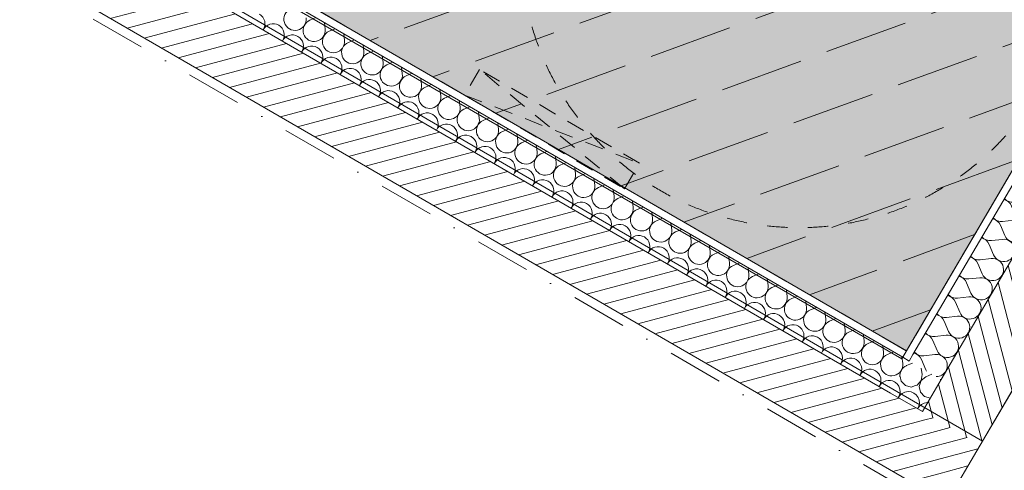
# Model space of a CAD drawing. Header units: millimetres. Extents: x -88005 to 44322, y -15680 to 22509.
# Tile 81 of 95: x -51078 to -48422, y -10627 to -9411. Entities that reach past the tile are written whole.
import ezdxf
from ezdxf.enums import TextEntityAlignment as Align

# ---------------------------------------------------------------- set-up
doc = ezdxf.new("R2010")
doc.units = ezdxf.units.MM
doc.header["$MEASUREMENT"] = 0
for name, pattern in [('! STR Pointille', [87.5, 50, -37.5]), ('! URB Limite propriété', [300, 150, -75, 0, -75]), ('Tirets moyens', [110, 55, -55]), ('Tirets petits', [125, 75, -50])]:
    doc.linetypes.add(name, pattern=pattern)
for name, color, linetype in [('01-STR_Dalles.ARCHI', 7, 'Continuous'), ('01-STR_Murs extérieurs.ARCHI', 7, 'Continuous'), ('03-SURFACE _ Utile.ARCHI', 7, 'Continuous'), ('04-SOE_Faux Plafond.ARCHI', 7, 'Continuous'), ('04-SOE_Revetement de sol.ARCHI', 7, 'Continuous'), ('05-INF _ DESSIN PMR', 7, 'Continuous'), ('06-REP _ EQUIP MOBI _ hors marché.ARCHI', 7, 'Continuous'), ('Marques de Zone Archicad', 7, 'Continuous'), ('Nouveau_06-REP _ EQUIP MOBI _ hors marché.ARCHI', 7, 'Continuous'), ('Nouveau_07-VRD_Terrain EDL_Parcelle.ARCHI', 7, 'Continuous')]:
    doc.layers.add(name, color=color, linetype=linetype)
doc.styles.add('STYLE_GENERE_2', font='arial.ttf')
doc.styles.add('STYLE_GENERE_3', font='arial.ttf')
pattern_1 = [(14.936896, (0, 0), (-9.665814, 36.232886), [])]
pattern_2 = [(104.6126, (0, 0), (36.287014, 9.460583), [])]

# ---------------------------------------------------------------- blocks, each defined once
blk = doc.blocks.new('Dalle_1_1', base_point=(-84155.7, 6633.9))
at = {"layer": '01-STR_Dalles.ARCHI', "color": 7, "linetype": 'Continuous', "lineweight": 5, "flags": 128}
blk.add_lwpolyline([(-84155.7, 6633.9), (-75956.2, 1829.5), (-73116, 6676.7), (-56364.7, -3138.8), (-56424.3, -3240.4), (-54212.9, -4535.3), (-54718.1, -5397.4), (-55843.5, -4747.6), (-56513.2, -5890.7), (-48480.7, -10547.9), (-47322.3, -8572.5), (-44957.7, -9958.1), (-46212.6, -12099.7), (-45953.7, -12251.4), (-45754.6, -11911.6), (-44171.3, -12824.9), (-42580.5, -10107), (-41297.9, -10833.8), (-37012.7, -3648.8), (-76447, 19584.6)], close=True, dxfattribs=at)
blk = doc.blocks.new('Sas sanitaires_VEFA_28_1', base_point=(-48901.1, -8740.3))
at = {"layer": '03-SURFACE _ Utile.ARCHI', "linetype": 'Continuous', "lineweight": 0, "true_color": 0xdbebd6}
blk.add_hatch(color=254, dxfattribs=at).paths.add_polyline_path([(-48685.9, -10304.7), (-47581.2, -8420.8), (-49329.3, -7396), (-50439, -9289.9)])
at = {"layer": 'Marques de Zone Archicad', "color": 7, "lineweight": 5, "insert": (-49355.7, -8889.8), "char_height": 100, "attachment_point": 1, "rotation": 329.9997, "style": 'STYLE_GENERE_2'}
blk.add_mtext('\\A1;{\\pql;\\pt0,3300;\\fArial|b0|i0|c0|p0;\\W1.000000;2,25\\fArial|b0|i0|c0|p0;\\W1.000000;\\A1{\\H.66x;\\S^  ;}\\fArial|b0|i0|c0|p0;\\W1.000000; m\\fArial|b0|i0|c0|p0;\\W1.000000;\\A1{\\H.66x;\\S^  ;}}', dxfattribs=at)
at = {"layer": 'Marques de Zone Archicad', "color": 7, "lineweight": 5}
for tag, height, style, p in [('ROOM_NAME', 125, 'STYLE_GENERE_3', (-49345.4, -7945.3)), ('measuredAreaCode', 100, 'STYLE_GENERE_2', (-49463.3, -8143.7)), ('DUMMY_862', 100, 'STYLE_GENERE_2', (-49561.5, -8313.8)), ('DUMMY_864', 100, 'STYLE_GENERE_2', (-49659.7, -8483.9)), ('DUMMY_863', 100, 'STYLE_GENERE_2', (-49290.8, -8470.1)), ('DUMMY_861', 125, 'STYLE_GENERE_3', (-48346.8, -8493.3)), ('DUMMY_865', 100, 'STYLE_GENERE_2', (-49323.1, -8678.3)), ('ceilingHeightCode', 100, 'STYLE_GENERE_2', (-49757.9, -8654.1))]:
    blk.add_attdef(tag, text='', height=height, rotation=329.9997, dxfattribs=dict(at, style=style)).set_placement(p, align=Align.TOP_LEFT)
blk = doc.blocks.new('Dalle_8_1', base_point=(-51037.6, -6395))
at = {"layer": '04-SOE_Faux Plafond.ARCHI', "linetype": 'Continuous', "lineweight": 5, "true_color": 0xb3b3b3}
h = blk.add_hatch(dxfattribs=at)
h.set_pattern_fill('Tirets_0001', color=253, style=0, pattern_type=2)
h.set_pattern_definition([(20, (0, 0), (-102.606, 281.9078), [225, -75]), (20, (89.65, 192.26), (-102.606, 281.9078), [225, -75])])
h.paths.add_polyline_path([(-51037.6, -6395), (-51997.3, -8032.9), (-50289, -9033.9), (-50439, -9289.9), (-48685.9, -10304.7), (-47580.9, -8420.5)])
at = {"layer": '04-SOE_Faux Plafond.ARCHI', "color": 252, "linetype": 'Tirets petits', "lineweight": 5, "flags": 128}
blk.add_lwpolyline([(-51037.6, -6395), (-51997.3, -8032.9), (-50289, -9033.9), (-50439, -9289.9), (-48685.9, -10304.7), (-47580.9, -8420.5)], close=True, dxfattribs=at)
blk = doc.blocks.new('Dalle_10_1', base_point=(-51037.6, -6394.9))
at = {"layer": '04-SOE_Revetement de sol.ARCHI', "color": 7, "linetype": 'Continuous', "lineweight": 5, "flags": 128}
blk.add_lwpolyline([(-51037.6, -6394.9), (-47580.9, -8420.4), (-48698.5, -10326.4), (-50452.2, -9312.5), (-50289, -9033.9), (-51997.3, -8032.9)], close=True, dxfattribs=at)
blk = doc.blocks.new('*X170')
at = {"layer": '01-STR_Murs extérieurs.ARCHI', "color": 7, "linetype": 'Continuous', "lineweight": 5}
for p, q in [((-48676.4, -10340.5), (-48669.2, -10337.4)), ((-48644, -10368.4), (-48646.1, -10350.8)), ((-48657.3, -10397.1), (-48646.6, -10384.6)), ((-48646.4, -10384.8), (-48651.8, -10400.2)), ((-48646.6, -10384.6), (-48644, -10368.4)), ((-48633.6, -10374.5), (-48646.4, -10384.8)), ((-48633.6, -10374.5), (-48617.2, -10367.5)), ((-48593.7, -10384.7), (-48594.2, -10380.9)), ((-48661.2, -10398.3), (-48657.3, -10397.1)), ((-48651.8, -10400.2), (-48648.3, -10416.2)), ((-48648.3, -10416.2), (-48636.9, -10428)), ((-48636.9, -10428), (-48621.4, -10431.9)), ((-48645.4, -10449.2), (-48647.3, -10450.8)), ((-48638, -10445.6), (-48645.4, -10449.2)), ((-48629.8, -10444.2), (-48638, -10445.6)), ((-48628.6, -10444.4), (-48629.8, -10444.2))]:
    blk.add_line(p, q, dxfattribs=at)
blk = doc.blocks.new('*X173')
at = {"layer": '01-STR_Murs extérieurs.ARCHI', "color": 7, "linetype": 'Continuous', "lineweight": 5}
for p, q in [((-50295.3, -9412.6), (-50279, -9405.7)), ((-50253.8, -9436.7), (-50255.9, -9419)), ((-50243.4, -9442.7), (-50227, -9435.7)), ((-50201.8, -9466.7), (-50203.9, -9449.1)), ((-50191.5, -9472.7), (-50175.1, -9465.8)), ((-50149.9, -9496.8), (-50152, -9479.1)), ((-50139.5, -9502.8), (-50123.2, -9495.8)), ((-50098, -9526.8), (-50100.1, -9509.2)), ((-50087.6, -9532.9), (-50071.2, -9525.9)), ((-50046.1, -9556.9), (-50048.2, -9539.3)), ((-50035.7, -9562.9), (-50019.3, -9556)), ((-49994.1, -9587), (-49996.2, -9569.3)), ((-49983.7, -9593), (-49967.4, -9586)), ((-49942.2, -9617), (-49944.3, -9599.4)), ((-49931.8, -9623), (-49915.5, -9616.1)), ((-49890.3, -9647.1), (-49892.4, -9629.4)), ((-49879.9, -9653.1), (-49863.5, -9646.1)), ((-49838.3, -9677.1), (-49840.4, -9659.5)), ((-49828, -9683.1), (-49811.6, -9676.2)), ((-49786.4, -9707.2), (-49788.5, -9689.5)), ((-49776, -9713.2), (-49759.7, -9706.2)), ((-49734.5, -9737.2), (-49736.6, -9719.6)), ((-49724.1, -9743.3), (-49707.7, -9736.3)), ((-49682.6, -9767.3), (-49684.7, -9749.7)), ((-49672.2, -9773.3), (-49655.8, -9766.4)), ((-49630.6, -9797.4), (-49632.7, -9779.7)), ((-49620.2, -9803.4), (-49603.9, -9796.4)), ((-49578.7, -9827.4), (-49580.8, -9809.8)), ((-49568.3, -9833.4), (-49552, -9826.5)), ((-49526.8, -9857.5), (-49528.9, -9839.8)), ((-49516.4, -9863.5), (-49500, -9856.5)), ((-49474.8, -9887.5), (-49476.9, -9869.9)), ((-49464.5, -9893.5), (-49448.1, -9886.6)), ((-49422.9, -9917.6), (-49425, -9899.9)), ((-49412.5, -9923.6), (-49396.2, -9916.6)), ((-49371, -9947.6), (-49373.1, -9930)), ((-49360.6, -9953.7), (-49344.2, -9946.7)), ((-49319.1, -9977.7), (-49321.2, -9960.1)), ((-49308.7, -9983.7), (-49292.3, -9976.8)), ((-49267.1, -10007.8), (-49269.2, -9990.1)), ((-49256.7, -10013.8), (-49240.4, -10006.8)), ((-49215.2, -10037.8), (-49217.3, -10020.2)), ((-49204.8, -10043.8), (-49188.5, -10036.9)), ((-49163.3, -10067.9), (-49165.4, -10050.2)), ((-49152.9, -10073.9), (-49136.5, -10066.9)), ((-49111.3, -10097.9), (-49113.4, -10080.3)), ((-49101, -10103.9), (-49084.6, -10097)), ((-49059.4, -10128), (-49061.5, -10110.3)), ((-49049, -10134), (-49032.7, -10127)), ((-49007.5, -10158), (-49009.6, -10140.4)), ((-48997.1, -10164.1), (-48980.7, -10157.1)), ((-48955.6, -10188.1), (-48957.7, -10170.5)), ((-48945.2, -10194.1), (-48928.8, -10187.2)), ((-48903.6, -10218.2), (-48905.7, -10200.5)), ((-48893.2, -10224.2), (-48876.9, -10217.2)), ((-48851.7, -10248.2), (-48853.8, -10230.6)), ((-48841.3, -10254.2), (-48825, -10247.3)), ((-48799.8, -10278.3), (-48801.9, -10260.6)), ((-48789.4, -10284.3), (-48773, -10277.3)), ((-48747.8, -10308.3), (-48749.9, -10290.7)), ((-48737.5, -10314.3), (-48721.1, -10307.4)), ((-48695.9, -10338.4), (-48698, -10320.7))]:
    blk.add_line(p, q, dxfattribs=at)
for centre, start, end in [((-50446.4, -9422.2), 326.5263, 59.9369), ((-50335.5, -9410.2), 113.067, 6.8068), ((-50394.5, -9452.3), 59.9369, 153.3475), ((-50394.5, -9452.3), 326.5263, 59.9369), ((-50283.6, -9440.2), 113.067, 6.8068), ((-50342.6, -9482.3), 59.9369, 153.3475), ((-50231.6, -9470.3), 113.067, 6.8068), ((-50342.6, -9482.3), 326.5263, 59.9369), ((-50290.7, -9512.4), 59.9369, 153.3475), ((-50179.7, -9500.3), 113.067, 6.8068), ((-50290.7, -9512.4), 326.5263, 59.9369), ((-50127.8, -9530.4), 113.067, 6.8068), ((-50238.7, -9542.4), 59.9369, 153.3475), ((-50238.7, -9542.4), 326.5263, 59.9369), ((-50075.8, -9560.5), 113.067, 6.8068), ((-50186.8, -9572.5), 59.9369, 153.3475), ((-50186.8, -9572.5), 326.5263, 59.9369), ((-50134.9, -9602.6), 59.9369, 153.3475), ((-50134.9, -9602.6), 326.5263, 59.9369), ((-50023.9, -9590.5), 113.067, 6.8068), ((-50082.9, -9632.6), 59.9369, 153.3475), ((-50082.9, -9632.6), 326.5263, 59.9369), ((-49972, -9620.6), 113.067, 6.8068), ((-50031, -9662.7), 59.9369, 153.3475), ((-50031, -9662.7), 326.5263, 59.9369), ((-49920.1, -9650.6), 113.067, 6.8068), ((-49979.1, -9692.7), 59.9369, 153.3475), ((-49979.1, -9692.7), 326.5263, 59.9369), ((-49868.1, -9680.7), 113.067, 6.8068), ((-49927.2, -9722.8), 59.9369, 153.3475), ((-49816.2, -9710.7), 113.067, 6.8068), ((-49927.2, -9722.8), 326.5263, 59.9369), ((-49764.3, -9740.8), 113.067, 6.8068), ((-49875.2, -9752.8), 59.9369, 153.3475), ((-49875.2, -9752.8), 326.5263, 59.9369), ((-49712.3, -9770.9), 113.067, 6.8068), ((-49823.3, -9782.9), 59.9369, 153.3475), ((-49823.3, -9782.9), 326.5263, 59.9369), ((-49660.4, -9800.9), 113.067, 6.8068), ((-49771.4, -9813), 59.9369, 153.3475), ((-49771.4, -9813), 326.5263, 59.9369), ((-49719.4, -9843), 59.9369, 153.3475), ((-49719.4, -9843), 326.5263, 59.9369), ((-49608.5, -9831), 113.067, 6.8068), ((-49667.5, -9873.1), 59.9369, 153.3475), ((-49667.5, -9873.1), 326.5263, 59.9369), ((-49556.6, -9861), 113.067, 6.8068), ((-49615.6, -9903.1), 59.9369, 153.3475), ((-49615.6, -9903.1), 326.5263, 59.9369), ((-49504.6, -9891.1), 113.067, 6.8068), ((-49563.7, -9933.2), 59.9369, 153.3475), ((-49563.7, -9933.2), 326.5263, 59.9369), ((-49452.7, -9921.1), 113.067, 6.8068), ((-49511.7, -9963.2), 59.9369, 153.3475), ((-49400.8, -9951.2), 113.067, 6.8068), ((-49511.7, -9963.2), 326.5263, 59.9369), ((-49348.8, -9981.3), 113.067, 6.8068), ((-49459.8, -9993.3), 59.9369, 153.3475), ((-49459.8, -9993.3), 326.5263, 59.9369), ((-49296.9, -10011.3), 113.067, 6.8068), ((-49407.9, -10023.4), 59.9369, 153.3475), ((-49407.9, -10023.4), 326.5263, 59.9369), ((-49245, -10041.4), 113.067, 6.8068), ((-49355.9, -10053.4), 59.9369, 153.3475), ((-49355.9, -10053.4), 326.5263, 59.9369), ((-49304, -10083.5), 59.9369, 153.3475), ((-49304, -10083.5), 326.5263, 59.9369), ((-49193.1, -10071.4), 113.067, 6.8068), ((-49252.1, -10113.5), 59.9369, 153.3475), ((-49252.1, -10113.5), 326.5263, 59.9369), ((-49141.1, -10101.5), 113.067, 6.8068), ((-49200.2, -10143.6), 59.9369, 153.3475), ((-49200.2, -10143.6), 326.5263, 59.9369), ((-49089.2, -10131.5), 113.067, 6.8068), ((-49148.2, -10173.6), 59.9369, 153.3475), ((-49037.3, -10161.6), 113.067, 6.8068), ((-49148.2, -10173.6), 326.5263, 59.9369), ((-48985.3, -10191.7), 113.067, 6.8068), ((-49096.3, -10203.7), 59.9369, 153.3475), ((-49096.3, -10203.7), 326.5263, 59.9369), ((-48933.4, -10221.7), 113.067, 6.8068), ((-49044.4, -10233.8), 59.9369, 153.3475), ((-49044.4, -10233.8), 326.5263, 59.9369), ((-48881.5, -10251.8), 113.067, 6.8068), ((-48992.4, -10263.8), 59.9369, 153.3475), ((-48992.4, -10263.8), 326.5263, 59.9369), ((-48940.5, -10293.9), 59.9369, 153.3475), ((-48940.5, -10293.9), 326.5263, 59.9369), ((-48829.6, -10281.8), 113.067, 6.8068), ((-48888.6, -10323.9), 59.9369, 153.3475), ((-48888.6, -10323.9), 326.5263, 59.9369), ((-48777.6, -10311.9), 113.067, 6.8068), ((-48836.7, -10354), 59.9369, 153.3475), ((-48836.7, -10354), 326.5263, 59.9369), ((-48725.7, -10341.9), 113.067, 6.8068), ((-48784.7, -10384), 59.9369, 153.3475), ((-48784.7, -10384), 326.5263, 59.9369), ((-48673.8, -10372), 114.3011, 184.9241), ((-48732.8, -10414.1), 59.9369, 153.3475), ((-48732.8, -10414.1), 49.737, 59.9369)]:
    blk.add_arc(centre, 30, start, end, dxfattribs=at)
blk = doc.blocks.new('*X174')
at = {"layer": '01-STR_Murs extérieurs.ARCHI', "color": 7, "linetype": 'Continuous', "lineweight": 5}
for p, q in [((-48685.5, -10344.4), (-48686.4, -10345.1)), ((-48685.5, -10344.4), (-48676.4, -10340.5)), ((-48703, -10373.5), (-48700.2, -10386.2)), ((-48711.2, -10393.2), (-48713.5, -10391.4)), ((-48706.4, -10399.9), (-48711.2, -10393.2)), ((-48703.5, -10407.7), (-48706.4, -10399.9)), ((-48702.9, -10415.9), (-48703.5, -10407.7)), ((-48700.2, -10386.2), (-48688.8, -10398)), ((-48688.8, -10398), (-48672.9, -10402)), ((-48672.9, -10402), (-48661.2, -10398.3)), ((-48707.9, -10430.6), (-48704.5, -10424)), ((-48703.6, -10424.6), (-48707.6, -10430.8)), ((-48704.5, -10424), (-48702.9, -10415.9)), ((-48697.4, -10419.1), (-48703.6, -10424.6)), ((-48689.9, -10415.5), (-48697.4, -10419.1)), ((-48681.7, -10414.2), (-48689.9, -10415.5)), ((-48673.5, -10415.1), (-48681.7, -10414.2)), ((-48665.8, -10418.2), (-48673.5, -10415.1)), ((-48659.3, -10423.3), (-48665.8, -10418.2)), ((-48654.4, -10430), (-48659.3, -10423.3)), ((-48651.6, -10437.7), (-48654.4, -10430)), ((-48650.9, -10446), (-48651.6, -10437.7)), ((-48655.9, -10460.6), (-48652.6, -10454.1)), ((-48651.7, -10454.6), (-48655.7, -10460.8)), ((-48652.6, -10454.1), (-48650.9, -10446)), ((-48647.3, -10450.8), (-48651.7, -10454.6))]:
    blk.add_line(p, q, dxfattribs=at)
blk = doc.blocks.new('Mur_20_1', base_point=(-56462.3, -5803.5))
at = {"layer": '01-STR_Murs extérieurs.ARCHI', "linetype": 'Continuous', "lineweight": 0, "true_color": 0x000000}
h = blk.add_hatch(dxfattribs=at)
h.set_pattern_fill('Hachure_simple_0001', color=18, style=0, pattern_type=2)
h.set_pattern_definition(pattern_1)
h.paths.add_polyline_path([(-52213.3, -8401.6), (-52304.3, -8556.9), (-48733.8, -10623.6), (-48642.7, -10468.3)])
h = blk.add_hatch(dxfattribs=at)
h.set_pattern_fill('Hachure_simple_0001', color=18, style=0, pattern_type=2)
h.set_pattern_definition(pattern_1)
h.paths.add_polyline_path([(-48642.7, -10468.3), (-48733.8, -10623.6), (-48578, -10713.8)])
h = blk.add_hatch(dxfattribs=at)
h.set_pattern_fill('Hachure_simple_0001', color=18, style=0, pattern_type=2)
h.set_pattern_definition(pattern_1)
h.paths.add_polyline_path([(-48486.9, -10558.5), (-48642.7, -10468.3), (-48578, -10713.8)])
at = {"layer": '01-STR_Murs extérieurs.ARCHI', "color": 7, "linetype": 'Continuous', "lineweight": 5}
for p, q in [((-52162.8, -8315.3), (-48696, -10321.9)), ((-52213.3, -8401.6), (-48729.2, -10418.2)), ((-48696, -10321.9), (-48678.7, -10332)), ((-48678.7, -10332), (-48668.5, -10314.7)), ((-48642.7, -10468.3), (-48592.1, -10382)), ((-48729.2, -10418.2), (-48642.7, -10468.3))]:
    blk.add_line(p, q, dxfattribs=at)
at = {"layer": '01-STR_Murs extérieurs.ARCHI', "color": 7, "linetype": 'Continuous', "lineweight": 5, "flags": 128}
for points in [[(-56354.3, -6212.6), (-48578, -10713.8)], [(-48685.9, -10304.7), (-50439, -9289.9)], [(-48578, -10713.8), (-48486.9, -10558.5)]]:
    blk.add_lwpolyline(points, dxfattribs=at)
at = {"layer": '01-STR_Murs extérieurs.ARCHI', "color": 7, "lineweight": 5}
for name in ['*X173', '*X174', '*X170']:
    blk.add_blockref(name, (0, 0), dxfattribs=at)
blk = doc.blocks.new('*X358')
at = {"layer": '01-STR_Murs extérieurs.ARCHI', "color": 7, "linetype": 'Continuous', "lineweight": 5}
for p, q in [((-47510.4, -8440.7), (-47511.3, -8438.6)), ((-47540.8, -8492.4), (-47552.4, -8464.8)), ((-47516.5, -8451), (-47546.3, -8454.4)), ((-47571.1, -8544.2), (-47582.7, -8516.5)), ((-47546.8, -8502.8), (-47576.6, -8506.2)), ((-47601.5, -8596), (-47613.1, -8568.3)), ((-47577.2, -8554.5), (-47607, -8557.9)), ((-47631.8, -8647.7), (-47643.4, -8620)), ((-47607.5, -8606.3), (-47637.3, -8609.7)), ((-47637.9, -8658.1), (-47667.7, -8661.4)), ((-47662.2, -8699.5), (-47673.8, -8671.8)), ((-47668.2, -8709.8), (-47698, -8713.2)), ((-47692.5, -8751.2), (-47704.1, -8723.6)), ((-47698.6, -8761.6), (-47728.4, -8765)), ((-47722.9, -8803), (-47734.5, -8775.3)), ((-47728.9, -8813.3), (-47758.7, -8816.7)), ((-47753.2, -8854.7), (-47764.8, -8827.1)), ((-47759.3, -8865.1), (-47789.1, -8868.5)), ((-47783.6, -8906.5), (-47795.2, -8878.8)), ((-47789.6, -8916.8), (-47819.4, -8920.2)), ((-47813.9, -8958.3), (-47825.5, -8930.6)), ((-47820, -8968.6), (-47849.8, -8972)), ((-47844.3, -9010), (-47855.9, -8982.3)), ((-47850.3, -9020.4), (-47880.1, -9023.8)), ((-47874.6, -9061.8), (-47886.2, -9034.1)), ((-47880.7, -9072.1), (-47910.5, -9075.5)), ((-47905, -9113.5), (-47916.6, -9085.9)), ((-47911, -9123.9), (-47940.8, -9127.3)), ((-47935.3, -9165.3), (-47946.9, -9137.6)), ((-47965.7, -9217), (-47977.3, -9189.4)), ((-47941.4, -9175.6), (-47971.2, -9179)), ((-47996, -9268.8), (-48007.6, -9241.1)), ((-47971.7, -9227.4), (-48001.6, -9230.8)), ((-48026.4, -9320.6), (-48038, -9292.9)), ((-48002.1, -9279.2), (-48031.9, -9282.5)), ((-48056.7, -9372.3), (-48068.3, -9344.6)), ((-48032.4, -9330.9), (-48062.3, -9334.3)), ((-48087.1, -9424.1), (-48098.7, -9396.4)), ((-48062.8, -9382.7), (-48092.6, -9386.1)), ((-48117.4, -9475.8), (-48129, -9448.2)), ((-48093.1, -9434.4), (-48123, -9437.8)), ((-48147.8, -9527.6), (-48159.4, -9499.9)), ((-48123.5, -9486.2), (-48153.3, -9489.6)), ((-48178.1, -9579.3), (-48189.7, -9551.7)), ((-48153.8, -9537.9), (-48183.7, -9541.3)), ((-48208.5, -9631.1), (-48220.1, -9603.4)), ((-48184.2, -9589.7), (-48214, -9593.1)), ((-48214.5, -9641.5), (-48244.4, -9644.8)), ((-48238.8, -9682.9), (-48250.4, -9655.2)), ((-48244.9, -9693.2), (-48274.7, -9696.6)), ((-48269.2, -9734.6), (-48280.8, -9706.9)), ((-48275.2, -9745), (-48305.1, -9748.4)), ((-48299.5, -9786.4), (-48311.1, -9758.7)), ((-48305.6, -9796.7), (-48335.4, -9800.1)), ((-48329.9, -9838.1), (-48341.5, -9810.5)), ((-48336, -9848.5), (-48365.8, -9851.9)), ((-48360.2, -9889.9), (-48371.8, -9862.2)), ((-48366.3, -9900.2), (-48396.1, -9903.6)), ((-48390.6, -9941.6), (-48402.2, -9914)), ((-48396.7, -9952), (-48426.5, -9955.4)), ((-48420.9, -9993.4), (-48432.5, -9965.7)), ((-48427, -10003.8), (-48456.8, -10007.1)), ((-48451.3, -10045.2), (-48462.9, -10017.5)), ((-48457.4, -10055.5), (-48487.2, -10058.9)), ((-48481.6, -10096.9), (-48493.2, -10069.3)), ((-48487.7, -10107.3), (-48517.5, -10110.7)), ((-48512, -10148.7), (-48523.6, -10121)), ((-48542.3, -10200.4), (-48553.9, -10172.8)), ((-48518.1, -10159), (-48547.9, -10162.4)), ((-48572.7, -10252.2), (-48584.3, -10224.5)), ((-48548.4, -10210.8), (-48578.2, -10214.2)), ((-48603, -10303.9), (-48614.6, -10276.3)), ((-48578.8, -10262.5), (-48608.6, -10265.9)), ((-48633.4, -10355.7), (-48645, -10328)), ((-48609.1, -10314.3), (-48638.9, -10317.7))]:
    blk.add_line(p, q, dxfattribs=at)
for centre, start, end in [((-47549.7, -8424.6), 222.0087, 276.4825), ((-47482.7, -8429.1), 202.7427, 280.6458), ((-47580, -8476.4), 22.7427, 77.2165), ((-47513.1, -8480.8), 202.7427, 96.4825), ((-47610.4, -8528.1), 22.7427, 77.2165), ((-47580, -8476.4), 222.0087, 276.4825), ((-47543.4, -8532.6), 202.7427, 96.4825), ((-47640.7, -8579.9), 22.7427, 77.2165), ((-47610.4, -8528.1), 222.0087, 276.4825), ((-47573.8, -8584.4), 202.7427, 96.4825), ((-47671.1, -8631.6), 22.7427, 77.2165), ((-47640.7, -8579.9), 222.0087, 276.4825), ((-47604.1, -8636.1), 202.7427, 96.4825), ((-47701.4, -8683.4), 22.7427, 77.2165), ((-47671.1, -8631.6), 222.0087, 276.4825), ((-47634.5, -8687.9), 202.7427, 96.4825), ((-47731.8, -8735.2), 22.7427, 77.2165), ((-47701.4, -8683.4), 222.0087, 276.4825), ((-47664.8, -8739.6), 202.7427, 96.4825), ((-47762.1, -8786.9), 22.7427, 77.2165), ((-47731.8, -8735.2), 222.0087, 276.4825), ((-47695.2, -8791.4), 202.7427, 96.4825), ((-47792.5, -8838.7), 22.7427, 77.2165), ((-47762.1, -8786.9), 222.0087, 276.4825), ((-47725.6, -8843.1), 202.7427, 96.4825), ((-47822.8, -8890.4), 22.7427, 77.2165), ((-47792.5, -8838.7), 222.0087, 276.4825), ((-47755.9, -8894.9), 202.7427, 96.4825), ((-47853.2, -8942.2), 22.7427, 77.2165), ((-47822.8, -8890.4), 222.0087, 276.4825), ((-47786.3, -8946.7), 202.7427, 96.4825), ((-47883.5, -8993.9), 22.7427, 77.2165), ((-47853.2, -8942.2), 222.0087, 276.4825), ((-47816.6, -8998.4), 202.7427, 96.4825), ((-47913.9, -9045.7), 22.7427, 77.2165), ((-47883.5, -8993.9), 222.0087, 276.4825), ((-47847, -9050.2), 202.7427, 96.4825), ((-47944.2, -9097.5), 22.7427, 77.2165), ((-47913.9, -9045.7), 222.0087, 276.4825), ((-47877.3, -9101.9), 202.7427, 96.4825), ((-47974.6, -9149.2), 22.7427, 77.2165), ((-47944.2, -9097.5), 222.0087, 276.4825), ((-47907.7, -9153.7), 202.7427, 96.4825), ((-48004.9, -9201), 22.7427, 77.2165), ((-47974.6, -9149.2), 222.0087, 276.4825), ((-47938, -9205.4), 202.7427, 96.4825), ((-48035.3, -9252.7), 22.7427, 77.2165), ((-48004.9, -9201), 222.0087, 276.4825), ((-47968.4, -9257.2), 202.7427, 96.4825), ((-48065.6, -9304.5), 22.7427, 77.2165), ((-48035.3, -9252.7), 222.0087, 276.4825), ((-47998.7, -9309), 202.7427, 96.4825), ((-48096, -9356.2), 22.7427, 77.2165), ((-48065.6, -9304.5), 222.0087, 276.4825), ((-48029.1, -9360.7), 202.7427, 96.4825), ((-48096, -9356.2), 222.0087, 276.4825), ((-48126.3, -9408), 22.7427, 77.2165), ((-48059.4, -9412.5), 202.7427, 96.4825), ((-48126.3, -9408), 222.0087, 276.4825), ((-48156.7, -9459.8), 22.7427, 77.2165), ((-48089.8, -9464.2), 202.7427, 96.4825), ((-48187, -9511.5), 22.7427, 77.2165), ((-48156.7, -9459.8), 222.0087, 276.4825), ((-48120.1, -9516), 202.7427, 96.4825), ((-48217.4, -9563.3), 22.7427, 77.2165), ((-48187, -9511.5), 222.0087, 276.4825), ((-48150.5, -9567.7), 202.7427, 96.4825), ((-48247.7, -9615), 22.7427, 77.2165), ((-48217.4, -9563.3), 222.0087, 276.4825), ((-48180.8, -9619.5), 202.7427, 96.4825), ((-48278.1, -9666.8), 22.7427, 77.2165), ((-48247.7, -9615), 222.0087, 276.4825), ((-48211.2, -9671.3), 202.7427, 96.4825), ((-48308.4, -9718.5), 22.7427, 77.2165), ((-48278.1, -9666.8), 222.0087, 276.4825), ((-48241.5, -9723), 202.7427, 96.4825), ((-48338.8, -9770.3), 22.7427, 77.2165), ((-48308.4, -9718.5), 222.0087, 276.4825), ((-48271.9, -9774.8), 202.7427, 96.4825), ((-48369.1, -9822.1), 22.7427, 77.2165), ((-48338.8, -9770.3), 222.0087, 276.4825), ((-48302.2, -9826.5), 202.7427, 96.4825), ((-48399.5, -9873.8), 22.7427, 77.2165), ((-48369.1, -9822.1), 222.0087, 276.4825), ((-48332.6, -9878.3), 202.7427, 96.4825), ((-48429.8, -9925.6), 22.7427, 77.2165), ((-48399.5, -9873.8), 222.0087, 276.4825), ((-48362.9, -9930), 202.7427, 96.4825), ((-48460.2, -9977.3), 22.7427, 77.2165), ((-48429.8, -9925.6), 222.0087, 276.4825), ((-48393.3, -9981.8), 202.7427, 96.4825), ((-48490.5, -10029.1), 22.7427, 77.2165), ((-48460.2, -9977.3), 222.0087, 276.4825), ((-48423.6, -10033.6), 202.7427, 96.4825), ((-48520.9, -10080.8), 22.7427, 77.2165), ((-48490.5, -10029.1), 222.0087, 276.4825), ((-48454, -10085.3), 202.7427, 96.4825), ((-48551.2, -10132.6), 22.7427, 77.2165), ((-48520.9, -10080.8), 222.0087, 276.4825), ((-48484.3, -10137.1), 202.7427, 96.4825), ((-48581.6, -10184.4), 22.7427, 77.2165), ((-48551.2, -10132.6), 222.0087, 276.4825), ((-48514.7, -10188.8), 202.7427, 96.4825), ((-48612, -10236.1), 22.7427, 77.2165), ((-48581.6, -10184.4), 222.0087, 276.4825), ((-48545, -10240.6), 202.7427, 96.4825), ((-48642.3, -10287.9), 22.7427, 77.2165), ((-48612, -10236.1), 222.0087, 276.4825), ((-48575.4, -10292.4), 202.7427, 96.4825), ((-48672.7, -10339.6), 22.7427, 77.2165), ((-48642.3, -10287.9), 222.0087, 276.4825), ((-48605.7, -10344.1), 269.7898, 96.4825), ((-48605.7, -10344.1), 202.7427, 210.084)]:
    blk.add_arc(centre, 30, start, end, dxfattribs=at)
blk = doc.blocks.new('*X359')
at = {"layer": '01-STR_Murs extérieurs.ARCHI', "color": 7, "linetype": 'Continuous', "lineweight": 5}
for p, q in [((-47509.2, -8344.6), (-47512.8, -8343.9)), ((-47511.1, -8340.9), (-47508.7, -8343.7)), ((-47501.9, -8348.4), (-47509.2, -8344.6)), ((-47508.7, -8343.7), (-47501.8, -8348.2)), ((-47495.9, -8354.1), (-47501.9, -8348.4)), ((-47501.8, -8348.2), (-47493.9, -8350.7)), ((-47491.7, -8361.3), (-47495.9, -8354.1)), ((-47493.9, -8350.7), (-47485.6, -8350.9)), ((-47480.1, -8388.9), (-47491.7, -8361.3)), ((-47466.8, -8348.8), (-47485.6, -8350.9)), ((-47541.5, -8392.7), (-47539, -8395.5)), ((-47480.1, -8388.9), (-47469.8, -8401.7)), ((-47438.4, -8403.8), (-47426.5, -8392.5)), ((-47426.5, -8392.5), (-47422.4, -8376.6)), ((-47422.4, -8376.6), (-47423.1, -8374.4)), ((-47539.6, -8396.4), (-47543.2, -8395.6)), ((-47532.2, -8400.2), (-47539.6, -8396.4)), ((-47539, -8395.5), (-47532.1, -8400)), ((-47526.2, -8405.9), (-47532.2, -8400.2)), ((-47532.1, -8400), (-47524.2, -8402.5)), ((-47522, -8413), (-47526.2, -8405.9)), ((-47524.2, -8402.5), (-47515.9, -8402.7)), ((-47511.3, -8438.6), (-47522, -8413)), ((-47486.1, -8399.3), (-47515.9, -8402.7)), ((-47470, -8401.9), (-47486.1, -8399.3)), ((-47457.6, -8412.7), (-47470, -8401.9)), ((-47469.8, -8401.7), (-47454.4, -8407.3)), ((-47452.8, -8428.4), (-47457.6, -8412.7)), ((-47454.4, -8407.3), (-47438.4, -8403.8)), ((-47468.7, -8455.6), (-47456.9, -8444.3)), ((-47456.9, -8444.3), (-47452.8, -8428.4)), ((-47478.7, -8457.7), (-47468.7, -8455.6))]:
    blk.add_line(p, q, dxfattribs=at)
blk = doc.blocks.new('*X360')
at = {"layer": '01-STR_Murs extérieurs.ARCHI', "color": 7, "linetype": 'Continuous', "lineweight": 5}
for p, q in [((-47374.9, -8193.4), (-47375.7, -8193.5)), ((-47332.1, -8219.1), (-47332.3, -8218.4))]:
    blk.add_line(p, q, dxfattribs=at)
blk = doc.blocks.new('Mur_78_1', base_point=(-47429.1, -8161.6))
at = {"layer": '01-STR_Murs extérieurs.ARCHI', "linetype": 'Continuous', "lineweight": 0, "true_color": 0x000000}
h = blk.add_hatch(dxfattribs=at)
h.set_pattern_fill('Hachure_simple_0001', color=18, style=0, pattern_type=2)
h.set_pattern_definition(pattern_2)
h.paths.add_polyline_path([(-47325.9, -8222.7), (-47416.9, -8378), (-47261.6, -8469), (-47170.6, -8313.7)])
h = blk.add_hatch(dxfattribs=at)
h.set_pattern_fill('Hachure_simple_0001', color=18, style=0, pattern_type=2)
h.set_pattern_definition(pattern_2)
h.paths.add_polyline_path([(-47170.6, -8313.7), (-47170.3, -8313.3), (-47325.6, -8222.3), (-47325.9, -8222.7)])
h = blk.add_hatch(dxfattribs=at)
h.set_pattern_fill('Hachure_simple_0001', color=18, style=0, pattern_type=2)
h.set_pattern_definition(pattern_2)
h.paths.add_polyline_path([(-48642.7, -10468.3), (-48486.9, -10558.5), (-47261.6, -8469), (-47416.9, -8378)])
at = {"layer": '01-STR_Murs extérieurs.ARCHI', "color": 7, "linetype": 'Continuous', "lineweight": 5}
for p, q in [((-47412.1, -8172.1), (-47429.4, -8162)), ((-47412.1, -8172.1), (-47411.9, -8171.7)), ((-47325.9, -8222.7), (-47412.1, -8172.1)), ((-47325.9, -8222.7), (-47325.6, -8222.3)), ((-47503.2, -8327.4), (-47416.9, -8378)), ((-47467.5, -8464.2), (-47416.9, -8378)), ((-47571, -8403.6), (-47553.8, -8413.7)), ((-47563.9, -8430.9), (-47553.8, -8413.7)), ((-48668.5, -10314.7), (-47563.9, -8430.9)), ((-48592.1, -10382), (-47467.5, -8464.2)), ((-48678.7, -10332), (-48668.5, -10314.7)), ((-48642.7, -10468.3), (-48592.1, -10382))]:
    blk.add_line(p, q, dxfattribs=at)
at = {"layer": '01-STR_Murs extérieurs.ARCHI', "color": 7, "linetype": 'Continuous', "lineweight": 5, "flags": 128}
for points in [[(-47429.1, -8161.6), (-47429.4, -8162)], [(-47411.9, -8171.7), (-47429.1, -8161.6)], [(-47325.6, -8222.3), (-47411.9, -8171.7)], [(-47170.3, -8313.3), (-47325.6, -8222.3)], [(-47170.6, -8313.7), (-47170.3, -8313.3)], [(-47581.2, -8420.8), (-48685.9, -10304.7)], [(-48486.9, -10558.5), (-47261.6, -8469)]]:
    blk.add_lwpolyline(points, dxfattribs=at)
at = {"layer": '01-STR_Murs extérieurs.ARCHI', "color": 7, "lineweight": 5}
for name in ['*X360', '*X359', '*X358']:
    blk.add_blockref(name, (0, 0), dxfattribs=at)
blk = doc.blocks.new('Panneau de radiateur 27[137]_1', base_point=(-49837.4, -9545.7))
at = {"layer": 'Nouveau_06-REP _ EQUIP MOBI _ hors marché.ARCHI', "color": 252, "linetype": '! STR Pointille', "lineweight": 5}
for p, q in [((-49837.4, -9545.7), (-49877.9, -9614.7)), ((-49406.1, -9798.6), (-49837.4, -9545.7)), ((-49877.9, -9614.7), (-49446.6, -9867.6)), ((-49446.6, -9867.6), (-49406.1, -9798.6))]:
    blk.add_line(p, q, dxfattribs=at)

msp = doc.modelspace()

# ---------------------------------------------------------------- linework, layer by layer
at = {"layer": '03-SURFACE _ Utile.ARCHI', "color": 254, "linetype": 'Continuous', "lineweight": 0, "true_color": 0xdbebd6, "flags": 128}
msp.add_lwpolyline([(-48685.855, -10304.68), (-47581.154, -8420.812), (-49329.29, -7396.042), (-50439.002, -9289.924)], close=True, dxfattribs=at)
at = {"layer": '05-INF _ DESSIN PMR', "color": 7, "linetype": 'Tirets moyens', "lineweight": 5}
msp.add_circle((-48975.374, -9222.214), 750, dxfattribs=at)
at = {"layer": '06-REP _ EQUIP MOBI _ hors marché.ARCHI', "color": 252, "linetype": '! STR Pointille', "lineweight": 5, "flags": 128}
for points in [[(-49446.612, -9867.643), (-49837.438, -9545.687)], [(-49877.91, -9614.695), (-49406.141, -9798.635)]]:
    msp.add_lwpolyline(points, dxfattribs=at)
at = {"layer": 'Nouveau_07-VRD_Terrain EDL_Parcelle.ARCHI', "color": 1, "linetype": '! URB Limite propriété', "lineweight": 15, "flags": 128}
msp.add_lwpolyline([(-75754.012, -3686.305), (-71932.52, 2759.858), (-40270.65, -15542.463)], dxfattribs=at)

# ---------------------------------------------------------------- block references
at = {"layer": '01-STR_Dalles.ARCHI', "color": 7, "linetype": 'Continuous', "lineweight": 5}
msp.add_blockref('Dalle_1_1', (-84155.659, 6633.886), dxfattribs=at)
at = {"layer": '01-STR_Murs extérieurs.ARCHI', "color": 7, "lineweight": 5}
for name, p in [('Mur_20_1', (-56462.325, -5803.506)), ('Mur_78_1', (-47429.134, -8161.57))]:
    msp.add_blockref(name, p, dxfattribs=at)
at = {"layer": '03-SURFACE _ Utile.ARCHI', "color": 7, "linetype": 'Continuous', "lineweight": 5}
msp.add_blockref('Sas sanitaires_VEFA_28_1', (-48901.072, -8740.317), dxfattribs=at)
at = {"layer": '04-SOE_Faux Plafond.ARCHI', "color": 252, "linetype": 'Tirets petits', "lineweight": 5}
msp.add_blockref('Dalle_8_1', (-51037.618, -6395.033), dxfattribs=at)
at = {"layer": '04-SOE_Revetement de sol.ARCHI', "color": 7, "linetype": 'Continuous', "lineweight": 5}
msp.add_blockref('Dalle_10_1', (-51037.562, -6394.935), dxfattribs=at)
at = {"layer": 'Nouveau_06-REP _ EQUIP MOBI _ hors marché.ARCHI', "color": 252, "linetype": '! STR Pointille', "lineweight": 5}
msp.add_blockref('Panneau de radiateur 27[137]_1', (-49837.438, -9545.687), dxfattribs=at)

doc.saveas('drawing.dxf')
